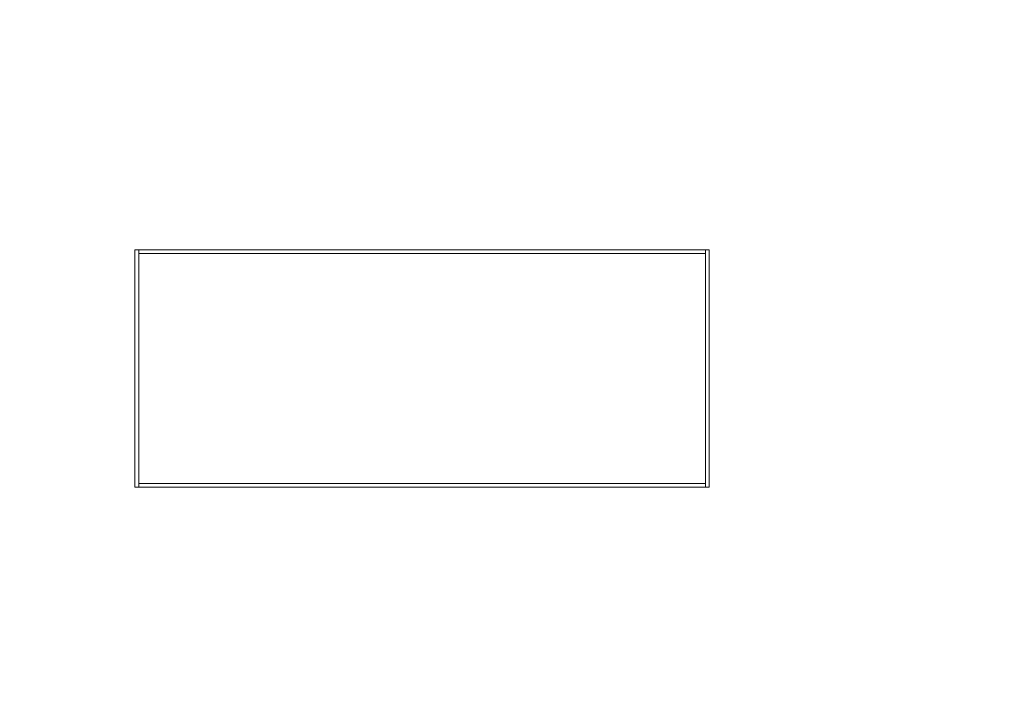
# Model space of a CAD drawing. Header units: millimetres. Extents: x 29170 to 33192, y 36 to 3108.
# Tile 88 of 256: x 29510 to 29574, y 2121 to 2165. Entities that reach past the tile are written whole.
import ezdxf

# ---------------------------------------------------------------- set-up
doc = ezdxf.new("R2010")
doc.units = ezdxf.units.MM
doc.layers.add('细实线', color=7, linetype='Continuous', lineweight=13)

msp = doc.modelspace()

# ---------------------------------------------------------------- linework, layer by layer
at = {"layer": '细实线'}
for p, q in [((29517.295, 2149.935), (29517.295, 2134.435)), ((29554.795, 2149.935), (29517.295, 2149.935)), ((29517.545, 2134.435), (29517.545, 2149.935)), ((29554.545, 2134.435), (29554.545, 2149.935)), ((29554.795, 2134.435), (29554.795, 2149.935)), ((29554.545, 2149.685), (29517.545, 2149.685)), ((29517.545, 2134.685), (29554.545, 2134.685)), ((29517.295, 2134.435), (29554.795, 2134.435))]:
    msp.add_line(p, q, dxfattribs=at)
msp.add_arc((29536.045, 2069.185), 140, 4.5118, 175.47238, dxfattribs=at)

doc.saveas('drawing.dxf')
